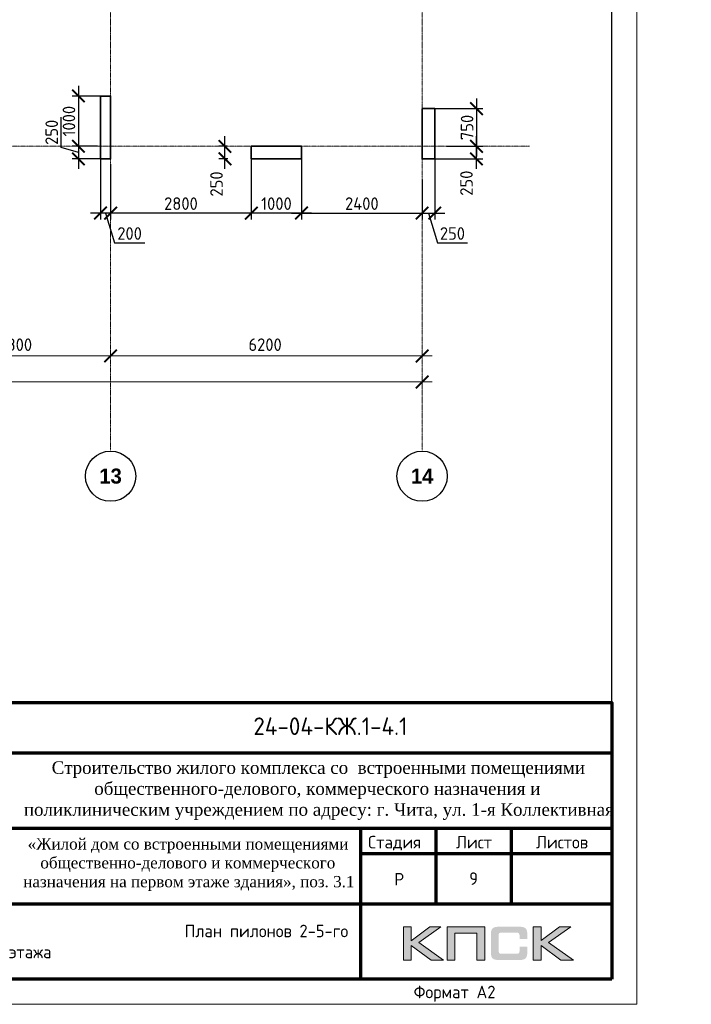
# Model space of a CAD drawing. Header units: millimetres. Extents: x 369815 to 1481759, y -423071 to -27917.
# Tile 108 of 256: x 481099 to 494465, y -198192 to -178608. Entities that reach past the tile are written whole.
import ezdxf
from ezdxf.enums import TextEntityAlignment as Align

# ---------------------------------------------------------------- set-up
doc = ezdxf.new("R2010")
doc.units = ezdxf.units.MM
doc.linetypes.add('______5', pattern=[1100, 800, -100, 100, -100])
doc.linetypes.add('осевая', pattern=[50.8, 31.75, -6.35, 6.35, -6.35])
for name, color, linetype, lineweight in [('Каркасы ригель', 3, 'Continuous', 0), ('Оси', 40, '______5', 18), ('размер', 1, 'Continuous', 25), ('РАЗМЕРЫ', 1, 'Continuous', 9), ('Рамка', 7, 'Continuous', 70), ('Текст', 7, 'Continuous', 25), ('ТОНКИЕ', 7, 'Continuous', 9)]:
    doc.layers.add(name, color=color, linetype=linetype, lineweight=lineweight)
doc.layers.add('Колонна_ бетон', color=7, linetype='Continuous', lineweight=50, true_color=0xb4b496)
doc.layers.add('Рамка печать', color=7, linetype='Continuous')
doc.layers.add('ТОЛСТЫЕ_ОСНОВНЫЕ', color=6, linetype='Continuous')
doc.styles.add('Century Gothic', font='GOTHIC.TTF')
doc.styles.add('GOST-2.304_Type-B', font='GOST_Common.ttf')
doc.styles.add('style1', font='GOST_Common.ttf', dxfattribs={"height": 500})
doc.styles.add('ГОСТ', font='GOST_Common.ttf')
doc.dimstyles.new('СПДС', dxfattribs={"dimscale": 100, "dimtxt": 2.5, "dimasz": 2.5, "dimexe": 1.25, "dimexo": 0, "dimtad": 1, "dimdec": 0, "dimtxsty": 'GOST-2.304_Type-B', "dimblk": 'ARCHTICK', "dimcen": 2.5, "dimdle": 2, "dimadec": 0, "dimazin": 2, "dimtfac": 0.75, "dimtdec": 0, "dimtmove": 1, "dimatfit": 3, "dimfxl": 1, "dimtolj": 1, "dimarcsym": 1})

# ---------------------------------------------------------------- blocks, each defined once
blk = doc.blocks.new('_ArchTick')
at = {"color": 0, "linetype": 'ByBlock', "const_width": 0.15}
blk.add_lwpolyline([(-0.5, -0.5), (0.5, 0.5)], dxfattribs=at)
blk = doc.blocks.new('*D690')
at = {"layer": 'DEFPOINTS', "color": 0, "transparency": 16777216}
for p in [(489596, -181126), (490190, -181126), (489358, -181376, -200)]:
    blk.add_point(p, dxfattribs=at)
at = {"layer": 'РАЗМЕРЫ', "color": 0, "lineweight": -2, "transparency": 16777216}
for p, q in [((490190, -181576), (490190, -180926)), ((489596, -181126), (490315, -181126)), ((489358, -181376), (490315, -181376))]:
    blk.add_line(p, q, dxfattribs=at)
at = {"layer": 'РАЗМЕРЫ', "color": 0, "lineweight": -2, "transparency": 16777216, "xscale": 250, "yscale": 250, "zscale": 250}
for p, rotation in [((490190, -181126), 90), ((490190, -181376), 270)]:
    blk.add_blockref('_ArchTick', p, dxfattribs=dict(at, rotation=rotation))
at = {"layer": 'РАЗМЕРЫ', "color": 0, "transparency": 16777216, "insert": (489990, -181859), "char_height": 250, "attachment_point": 5, "rotation": 90, "style": 'GOST-2.304_Type-B'}
blk.add_mtext('\\A1;250', dxfattribs=at)
blk = doc.blocks.new('*D692')
at = {"layer": 'DEFPOINTS', "color": 0, "transparency": 16777216}
for p in [(489358, -181376, -200), (489108, -182373), (489358, -182454)]:
    blk.add_point(p, dxfattribs=at)
at = {"layer": 'РАЗМЕРЫ', "color": 0, "lineweight": -2, "transparency": 16777216}
for p, q in [((489358, -181376), (489358, -182579)), ((488908, -182454), (489558, -182454)), ((489108, -182373), (489108, -182579)), ((489233, -182454), (489411, -183047)), ((489411, -183047), (490011, -183047))]:
    blk.add_line(p, q, dxfattribs=at)
at = {"layer": 'РАЗМЕРЫ', "color": 0, "lineweight": -2, "transparency": 16777216, "xscale": 250, "yscale": 250, "zscale": 250, "rotation": 180}
blk.add_blockref('_ArchTick', (489108, -182454), dxfattribs=at)
at = {"layer": 'РАЗМЕРЫ', "color": 0, "lineweight": -2, "transparency": 16777216, "xscale": 250, "yscale": 250, "zscale": 250}
blk.add_blockref('_ArchTick', (489358, -182454), dxfattribs=at)
at = {"layer": 'РАЗМЕРЫ', "color": 0, "transparency": 16777216, "insert": (489711, -182860), "char_height": 250, "attachment_point": 5, "style": 'GOST-2.304_Type-B'}
blk.add_mtext('\\A1;250', dxfattribs=at)
blk = doc.blocks.new('*D695')
at = {"layer": 'DEFPOINTS', "color": 0, "transparency": 16777216}
for p in [(485184, -181126), (485230, -181126, -200), (485241, -181376, 160)]:
    blk.add_point(p, dxfattribs=at)
at = {"layer": 'размер', "color": 0, "lineweight": -2, "transparency": 16777216}
for p, q in [((485184, -181576), (485184, -180926)), ((485230, -181126), (485059, -181126)), ((485241, -181376), (485059, -181376))]:
    blk.add_line(p, q, dxfattribs=at)
at = {"layer": 'размер', "color": 0, "lineweight": -2, "transparency": 16777216, "xscale": 250, "yscale": 250, "zscale": 250}
for p, rotation in [((485184, -181126), 90), ((485184, -181376), 270)]:
    blk.add_blockref('_ArchTick', p, dxfattribs=dict(at, rotation=rotation))
at = {"layer": 'размер', "color": 0, "transparency": 16777216, "insert": (485016, -181875), "char_height": 250, "attachment_point": 5, "rotation": 90, "style": 'GOST-2.304_Type-B'}
blk.add_mtext('\\A1;250', dxfattribs=at)
blk = doc.blocks.new('*D765')
at = {"layer": 'DEFPOINTS', "color": 0, "transparency": 16777216}
for p in [(486708, -181313), (489108, -181789, -200), (489108, -182454)]:
    blk.add_point(p, dxfattribs=at)
at = {"layer": 'РАЗМЕРЫ', "color": 0, "lineweight": -2, "transparency": 16777216}
for p, q in [((486708, -181313), (486708, -182579)), ((489108, -181789), (489108, -182579)), ((486508, -182454), (489308, -182454))]:
    blk.add_line(p, q, dxfattribs=at)
at = {"layer": 'РАЗМЕРЫ', "color": 0, "lineweight": -2, "transparency": 16777216, "xscale": 250, "yscale": 250, "zscale": 250, "rotation": 180}
blk.add_blockref('_ArchTick', (486708, -182454), dxfattribs=at)
at = {"layer": 'РАЗМЕРЫ', "color": 0, "lineweight": -2, "transparency": 16777216, "xscale": 250, "yscale": 250, "zscale": 250}
blk.add_blockref('_ArchTick', (489108, -182454), dxfattribs=at)
at = {"layer": 'РАЗМЕРЫ', "color": 0, "transparency": 16777216, "insert": (487908, -182266), "char_height": 250, "attachment_point": 5, "style": 'GOST-2.304_Type-B'}
blk.add_mtext('\\A1;2400', dxfattribs=at)
blk = doc.blocks.new('*D766')
at = {"layer": 'DEFPOINTS', "color": 0, "transparency": 16777216}
for p in [(489301, -180376), (489596, -181126, -200), (490190, -181126)]:
    blk.add_point(p, dxfattribs=at)
at = {"layer": 'РАЗМЕРЫ', "color": 0, "lineweight": -2, "transparency": 16777216}
for p, q in [((490190, -180176), (490190, -181326)), ((489301, -180376), (490315, -180376)), ((489596, -181126), (490315, -181126))]:
    blk.add_line(p, q, dxfattribs=at)
at = {"layer": 'РАЗМЕРЫ', "color": 0, "lineweight": -2, "transparency": 16777216, "xscale": 250, "yscale": 250, "zscale": 250}
for p, rotation in [((490190, -180376), 90), ((490190, -181126), 270)]:
    blk.add_blockref('_ArchTick', p, dxfattribs=dict(at, rotation=rotation))
at = {"layer": 'РАЗМЕРЫ', "color": 0, "transparency": 16777216, "insert": (490002, -180751), "char_height": 250, "attachment_point": 5, "rotation": 90, "style": 'GOST-2.304_Type-B'}
blk.add_mtext('\\A1;750', dxfattribs=at)
blk = doc.blocks.new('*D805')
at = {"layer": 'DEFPOINTS', "color": 0, "transparency": 16777216}
for p in [(485708, -181327, -360), (482908, -181479, -560), (482908, -182454)]:
    blk.add_point(p, dxfattribs=at)
at = {"layer": 'РАЗМЕРЫ', "color": 0, "lineweight": -2, "transparency": 16777216}
for p, q in [((485708, -181327), (485708, -182579)), ((482908, -181479), (482908, -182579)), ((485908, -182454), (482708, -182454))]:
    blk.add_line(p, q, dxfattribs=at)
at = {"layer": 'РАЗМЕРЫ', "color": 0, "lineweight": -2, "transparency": 16777216, "xscale": 250, "yscale": 250, "zscale": 250, "rotation": 180}
blk.add_blockref('_ArchTick', (482908, -182454), dxfattribs=at)
at = {"layer": 'РАЗМЕРЫ', "color": 0, "lineweight": -2, "transparency": 16777216, "xscale": 250, "yscale": 250, "zscale": 250}
blk.add_blockref('_ArchTick', (485708, -182454), dxfattribs=at)
at = {"layer": 'РАЗМЕРЫ', "color": 0, "transparency": 16777216, "insert": (484308, -182266), "char_height": 250, "attachment_point": 5, "style": 'GOST-2.304_Type-B'}
blk.add_mtext('\\A1;2800', dxfattribs=at)
blk = doc.blocks.new('*D806')
at = {"layer": 'DEFPOINTS', "color": 0, "transparency": 16777216}
for p in [(482708, -181376, -560), (482908, -181479, -560), (482708, -182454)]:
    blk.add_point(p, dxfattribs=at)
at = {"layer": 'РАЗМЕРЫ', "color": 0, "lineweight": -2, "transparency": 16777216}
for p, q in [((482708, -181376), (482708, -182579)), ((482908, -181479), (482908, -182579)), ((483108, -182454), (482508, -182454)), ((482808, -182454), (482986, -183047)), ((482986, -183047), (483586, -183047))]:
    blk.add_line(p, q, dxfattribs=at)
at = {"layer": 'РАЗМЕРЫ', "color": 0, "lineweight": -2, "transparency": 16777216, "xscale": 250, "yscale": 250, "zscale": 250, "rotation": 180}
blk.add_blockref('_ArchTick', (482708, -182454), dxfattribs=at)
at = {"layer": 'РАЗМЕРЫ', "color": 0, "lineweight": -2, "transparency": 16777216, "xscale": 250, "yscale": 250, "zscale": 250}
blk.add_blockref('_ArchTick', (482908, -182454), dxfattribs=at)
at = {"layer": 'РАЗМЕРЫ', "color": 0, "transparency": 16777216, "insert": (483286, -182860), "char_height": 250, "attachment_point": 5, "style": 'GOST-2.304_Type-B'}
blk.add_mtext('\\A1;200', dxfattribs=at)
blk = doc.blocks.new('*D807')
at = {"layer": 'DEFPOINTS', "color": 0, "transparency": 16777216}
for p in [(482808, -180126, -560), (482267, -181126), (482644, -181126, -560)]:
    blk.add_point(p, dxfattribs=at)
at = {"layer": 'РАЗМЕРЫ', "color": 0, "lineweight": -2, "transparency": 16777216}
for p, q in [((482267, -179926), (482267, -181326)), ((482808, -180126), (482142, -180126)), ((482644, -181126), (482142, -181126))]:
    blk.add_line(p, q, dxfattribs=at)
at = {"layer": 'РАЗМЕРЫ', "color": 0, "lineweight": -2, "transparency": 16777216, "xscale": 250, "yscale": 250, "zscale": 250}
for p, rotation in [((482267, -180126), 90), ((482267, -181126), 270)]:
    blk.add_blockref('_ArchTick', p, dxfattribs=dict(at, rotation=rotation))
at = {"layer": 'РАЗМЕРЫ', "color": 0, "transparency": 16777216, "insert": (482079, -180626), "char_height": 250, "attachment_point": 5, "rotation": 90, "style": 'GOST-2.304_Type-B'}
blk.add_mtext('\\A1;1000', dxfattribs=at)
blk = doc.blocks.new('*D808')
at = {"layer": 'DEFPOINTS', "color": 0, "transparency": 16777216}
for p in [(482644, -181126, -560), (482267, -181376), (482708, -181376)]:
    blk.add_point(p, dxfattribs=at)
at = {"layer": 'РАЗМЕРЫ', "color": 0, "lineweight": -2, "transparency": 16777216}
for p, q in [((481923, -181147), (481923, -180547)), ((482267, -180926), (482267, -181576)), ((482267, -181251), (481923, -181147)), ((482644, -181126), (482142, -181126)), ((482708, -181376), (482142, -181376))]:
    blk.add_line(p, q, dxfattribs=at)
at = {"layer": 'РАЗМЕРЫ', "color": 0, "lineweight": -2, "transparency": 16777216, "xscale": 250, "yscale": 250, "zscale": 250}
for p, rotation in [((482267, -181126), 90), ((482267, -181376), 270)]:
    blk.add_blockref('_ArchTick', p, dxfattribs=dict(at, rotation=rotation))
at = {"layer": 'РАЗМЕРЫ', "color": 0, "transparency": 16777216, "insert": (481736, -180847), "char_height": 250, "attachment_point": 5, "rotation": 90, "style": 'GOST-2.304_Type-B'}
blk.add_mtext('\\A1;250', dxfattribs=at)
blk = doc.blocks.new('*D811')
at = {"layer": 'DEFPOINTS', "color": 0, "transparency": 16777216}
for p in [(486708, -181313, -360), (485708, -182091), (485708, -182454)]:
    blk.add_point(p, dxfattribs=at)
at = {"layer": 'РАЗМЕРЫ', "color": 0, "lineweight": -2, "transparency": 16777216}
for p, q in [((486708, -181313), (486708, -182579)), ((485708, -182091), (485708, -182579)), ((486908, -182454), (485508, -182454))]:
    blk.add_line(p, q, dxfattribs=at)
at = {"layer": 'РАЗМЕРЫ', "color": 0, "lineweight": -2, "transparency": 16777216, "xscale": 250, "yscale": 250, "zscale": 250, "rotation": 180}
blk.add_blockref('_ArchTick', (485708, -182454), dxfattribs=at)
at = {"layer": 'РАЗМЕРЫ', "color": 0, "lineweight": -2, "transparency": 16777216, "xscale": 250, "yscale": 250, "zscale": 250}
blk.add_blockref('_ArchTick', (486708, -182454), dxfattribs=at)
at = {"layer": 'РАЗМЕРЫ', "color": 0, "transparency": 16777216, "insert": (486208, -182266), "char_height": 250, "attachment_point": 5, "style": 'GOST-2.304_Type-B'}
blk.add_mtext('\\A1;1000', dxfattribs=at)
blk = doc.blocks.new('*U133')
at = {"layer": 'ТОЛСТЫЕ_ОСНОВНЫЕ', "color": 6}
blk.add_lwpolyline([(20, 5), (589, 5), (589, 415), (20, 415)], close=True, dxfattribs=at)
at = {"layer": 'ТОНКИЕ'}
blk.add_lwpolyline([(0, 0), (594, 0), (594, 420), (0, 420)], close=True, dxfattribs=at)
at = {"layer": 'Текст', "style": 'style1'}
blk.add_text('Формат А2', height=2.5, dxfattribs=at).set_placement((549.57, 1.2))
blk = doc.blocks.new('штамп кж1.1')
at = {"layer": 'Рамка печать', "lineweight": 20}
h = blk.add_hatch(color=0, dxfattribs=at)
h.paths.add_polyline_path([(419458, -85094), (419234, -85094), (418867, -85370), (418867, -85094), (418712, -85094), (418712, -85757), (418867, -85757), (418867, -85466), (419264, -85757), (419512, -85757), (419019, -85406)])
h.paths.add_polyline_path([(419737, -85219), (420175, -85219), (420175, -85757), (420329, -85757), (420329, -85094), (420165, -85094), (419583, -85094), (419583, -85251), (419583, -85757), (419737, -85757)])
h.paths.add_polyline_path([(421451, -85091), (421295, -85091), (421295, -85754), (421451, -85754), (421451, -85462), (421847, -85754), (422095, -85754), (421602, -85403), (422041, -85091), (421818, -85091), (421451, -85367)])
blk.add_hatch(color=204, dxfattribs=at).paths.add_polyline_path([(421166, -85165), (421164, -85157), (421161, -85151), (421158, -85145), (421154, -85139), (421151, -85134), (421147, -85129), (421143, -85124), (421139, -85120), (421133, -85117), (421128, -85113), (421122, -85109), (421115, -85107), (421108, -85104), (421100, -85101), (421093, -85099), (421075, -85096), (421056, -85093), (421035, -85092), (421012, -85091), (420617, -85091), (420594, -85092), (420573, -85093), (420553, -85096), (420536, -85099), (420528, -85102), (420521, -85104), (420514, -85107), (420508, -85110), (420502, -85113), (420496, -85117), (420491, -85120), (420486, -85124), (420482, -85129), (420478, -85134), (420474, -85139), (420471, -85145), (420468, -85151), (420466, -85158), (420463, -85165), (420461, -85172), (420457, -85188), (420455, -85206), (420453, -85226), (420453, -85248), (420453, -85596), (420453, -85618), (420455, -85638), (420457, -85656), (420461, -85673), (420463, -85680), (420466, -85687), (420468, -85694), (420471, -85700), (420474, -85705), (420478, -85711), (420482, -85716), (420486, -85720), (420491, -85725), (420496, -85728), (420502, -85731), (420508, -85735), (420514, -85738), (420521, -85740), (420528, -85743), (420536, -85745), (420553, -85749), (420573, -85751), (420594, -85753), (420617, -85754), (421012, -85754), (421035, -85753), (421056, -85752), (421075, -85749), (421092, -85746), (421100, -85743), (421108, -85741), (421115, -85738), (421122, -85735), (421128, -85732), (421133, -85728), (421139, -85725), (421143, -85720), (421147, -85716), (421151, -85711), (421154, -85706), (421158, -85700), (421161, -85694), (421164, -85688), (421166, -85680), (421169, -85673), (421172, -85656), (421175, -85639), (421176, -85618), (421177, -85596), (421177, -85487), (421022, -85487), (421022, -85576), (421022, -85582), (421021, -85588), (421020, -85594), (421019, -85599), (421017, -85604), (421015, -85608), (421012, -85612), (421008, -85616), (421005, -85619), (421001, -85622), (420996, -85624), (420991, -85626), (420987, -85627), (420981, -85628), (420974, -85628), (420968, -85629), (420649, -85629), (420644, -85628), (420639, -85628), (420635, -85626), (420631, -85624), (420627, -85621), (420624, -85618), (420620, -85615), (420617, -85611), (420615, -85607), (420613, -85603), (420611, -85598), (420609, -85593), (420607, -85584), (420607, -85574), (420607, -85256), (420607, -85250), (420607, -85245), (420609, -85240), (420610, -85235), (420611, -85231), (420613, -85228), (420616, -85225), (420619, -85221), (420622, -85218), (420626, -85216), (420630, -85214), (420634, -85212), (420639, -85211), (420643, -85210), (420649, -85210), (420654, -85210), (420968, -85210), (420974, -85210), (420981, -85210), (420986, -85212), (420991, -85213), (420996, -85215), (421000, -85217), (421004, -85220), (421008, -85223), (421011, -85227), (421014, -85231), (421017, -85235), (421019, -85240), (421020, -85245), (421021, -85250), (421022, -85257), (421022, -85263), (421022, -85336), (421177, -85336), (421177, -85248), (421176, -85226), (421175, -85206), (421172, -85188), (421168, -85172)])
at = {"layer": 'Рамка', "color": 7}
for p, q in [((410858, -81634), (422858, -81634)), ((404358, -83134), (422858, -83134)), ((419358, -83134), (419358, -84634)), ((420858, -83134), (420858, -84634)), ((417858, -83634), (422858, -83634)), ((417858, -83634), (422858, -83634)), ((410858, -84634), (422858, -84634))]:
    blk.add_line(p, q, dxfattribs=at)
at = {"layer": 'Рамка'}
blk.add_line((417858, -83134), (417858, -86134), dxfattribs=at)
blk.add_lwpolyline([(422858, -86134), (404358, -86134), (404358, -80634), (422858, -80634)], close=True, dxfattribs=at)
at = {"layer": 'Рамка печать', "color": 0, "lineweight": 20}
for points in [[(418712, -85757), (418712, -85094), (418867, -85094), (418867, -85370), (419234, -85094), (419458, -85094), (419019, -85406), (419512, -85757), (419264, -85757), (418867, -85466), (418867, -85757), (418712, -85757)], [(419737, -85757), (419737, -85219), (420175, -85219), (420175, -85757), (420329, -85757), (420329, -85094), (420165, -85094), (419583, -85094), (419583, -85251), (419583, -85757), (419737, -85757)], [(421295, -85754), (421295, -85091), (421451, -85091), (421451, -85367), (421818, -85091), (422041, -85091), (421602, -85403), (422095, -85754), (421847, -85754), (421451, -85462), (421451, -85754), (421295, -85754)]]:
    blk.add_lwpolyline(points, close=True, dxfattribs=at)
at = {"layer": 'Текст', "color": 7, "style": 'ГОСТ'}
blk.add_text('24-04-КЖ.1-4.1', height=350, dxfattribs=at).set_placement((417259, -81103), align=Align.MIDDLE_CENTER)
for s, p in [('Стадия', (418009, -83534)), ('Лист', (419758, -83534)), ('Листов', (421350, -83534)), ('Р', (418530, -84272))]:
    blk.add_text(s, height=250, dxfattribs=at).set_placement(p)
at = {"layer": 'Текст', "color": 7, "attachment_point": 1, "style": 'ГОСТ'}
for s, width, heights, insert, char_height in [('\\pi594.35517;{\\fTimes New Roman|b0|i0|c204|p18;\\C256;Строительство жилого комплекса со  встроенными помещениями \\P\\pi1441.86779;общественного-делового, коммерческого назначения и \\P\\pi41.3631;поликлиническим учреждением по адресу: г. Чита, ул. 1-я Коллективная}', 11543.07, [0], (411117, -81801), 250), ('\\pi389.01406;{\\fTimes New Roman|b0|i0|c204|p18;\\C256;«Жилой дом со встроенными помещениями \\P\\pi641.91601;общественно-делового и коммерческого \\P\\pi302.06381;назначения на первом этаже здания», поз. 3.1\\P}', 7000, [1500], (410844, -83331), 225)]:
    blk.add_mtext_dynamic_manual_height_columns(s, width=width, gutter_width=12.5, heights=heights, dxfattribs=dict(at, insert=insert, char_height=char_height))
blk = doc.blocks.new('*T763')
at = {"layer": 'Каркасы ригель', "color": 0, "linetype": 'ByBlock', "lineweight": -2, "transparency": 16777216}
for p, q in [((0, 0), (1500, 0)), ((0, -1000), (1500, -1000))]:
    blk.add_line(p, q, dxfattribs=at)
at = {"layer": 'Каркасы ригель', "color": 0, "linetype": 'ByBlock', "lineweight": 50, "transparency": 16777216}
for p, q in [((0, 0), (0, -1000)), ((1500, 0), (1500, -1000))]:
    blk.add_line(p, q, dxfattribs=at)
at = {"layer": 'Каркасы ригель', "color": 0, "linetype": 'Continuous', "lineweight": 0, "transparency": 16777216, "insert": (750, -500), "char_height": 250, "width": 1000, "attachment_point": 5, "style": 'ГОСТ'}
blk.add_mtext('9', dxfattribs=at)
blk = doc.blocks.new('*D2369')
at = {"color": 0, "lineweight": -2, "transparency": 16777216}
for p, q in [((983446, -19381), (1030646, -19381)), ((983646, -19381), (983646, -19256)), ((1030446, -19495), (1030446, -19256))]:
    blk.add_line(p, q, dxfattribs=at)
at = {"layer": 'DEFPOINTS', "color": 0, "transparency": 16777216}
for p in [(983646, -19381), (1030446, -19381), (1030446, -19495)]:
    blk.add_point(p, dxfattribs=at)
at = {"color": 0, "lineweight": -2, "transparency": 16777216, "xscale": 250, "yscale": 250, "zscale": 250, "rotation": 180}
blk.add_blockref('_ArchTick', (983646, -19381), dxfattribs=at)
at = {"color": 0, "lineweight": -2, "transparency": 16777216, "xscale": 250, "yscale": 250, "zscale": 250}
blk.add_blockref('_ArchTick', (1030446, -19381), dxfattribs=at)
at = {"color": 0, "transparency": 16777216, "insert": (1001863, -19270), "char_height": 250, "width": 104166.67, "attachment_point": 5, "style": 'GOST-2.304_Type-B'}
blk.add_mtext('\\A1;46800', dxfattribs=at)
blk = doc.blocks.new('NSY101')
at = {"color": 0, "linetype": 'ByBlock', "lineweight": -2}
blk.add_circle((0, 0), 50, dxfattribs=at)
blk = doc.blocks.new('СЛОЖНЫЙ_ОБЪЕКТ_40')
at = {"layer": 'Оси', "color": 16, "linetype": 'Continuous', "lineweight": 25, "transparency": 33554687, "xscale": 9.999999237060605, "yscale": 9.999999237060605, "zscale": 9.999999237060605}
blk.add_blockref('NSY101', (45313, -43009), dxfattribs=at)
at = {"layer": 'Оси', "color": 16, "linetype": 'Continuous', "lineweight": 25, "transparency": 33554687, "insert": (45313, -43009), "char_height": 300, "width": 620, "attachment_point": 5, "style": 'Century Gothic'}
blk.add_mtext('\\A1;{\\fCentury Gothic|i0|b1;\\H300.000000;\\W1.000000;\\C16;13}\\P', dxfattribs=at)
blk = doc.blocks.new('СЛОЖНЫЙ_ОБЪЕКТ_41')
at = {"layer": 'Оси', "color": 16, "linetype": 'Continuous', "lineweight": 25, "transparency": 33554687, "xscale": 9.999999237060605, "yscale": 9.999999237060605, "zscale": 9.999999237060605}
blk.add_blockref('NSY101', (51513, -43009), dxfattribs=at)
at = {"layer": 'Оси', "color": 16, "linetype": 'Continuous', "lineweight": 25, "transparency": 33554687, "insert": (51513, -43009), "char_height": 300, "width": 620, "attachment_point": 5, "style": 'Century Gothic'}
blk.add_mtext('\\A1;{\\fCentury Gothic|i0|b1;\\H300.000000;\\W1.000000;\\C16;14}\\P', dxfattribs=at)
blk = doc.blocks.new('*D2365')
at = {"color": 0, "lineweight": -2, "transparency": 16777216}
for p, q in [((1020446, -18864), (1020446, -18739)), ((1024246, -18864), (1024246, -18739)), ((1020246, -18864), (1024446, -18864))]:
    blk.add_line(p, q, dxfattribs=at)
at = {"layer": 'DEFPOINTS', "color": 0, "transparency": 16777216}
for p in [(1020446, -18864), (1024246, -18864), (1024246, -18864)]:
    blk.add_point(p, dxfattribs=at)
at = {"color": 0, "lineweight": -2, "transparency": 16777216, "xscale": 250, "yscale": 250, "zscale": 250, "rotation": 180}
blk.add_blockref('_ArchTick', (1020446, -18864), dxfattribs=at)
at = {"color": 0, "lineweight": -2, "transparency": 16777216, "xscale": 250, "yscale": 250, "zscale": 250}
blk.add_blockref('_ArchTick', (1024246, -18864), dxfattribs=at)
at = {"color": 0, "transparency": 16777216, "insert": (1022346, -18639), "char_height": 250, "width": 83333.33, "attachment_point": 5, "style": 'GOST-2.304_Type-B'}
blk.add_mtext('\\A1;3800', dxfattribs=at)
blk = doc.blocks.new('*D2366')
at = {"color": 0, "lineweight": -2, "transparency": 16777216}
for p, q in [((1024246, -18864), (1024246, -18739)), ((1030446, -18864), (1030446, -18739)), ((1024046, -18864), (1030646, -18864))]:
    blk.add_line(p, q, dxfattribs=at)
at = {"layer": 'DEFPOINTS', "color": 0, "transparency": 16777216}
for p in [(1024246, -18864), (1030446, -18864), (1030446, -18864)]:
    blk.add_point(p, dxfattribs=at)
at = {"color": 0, "lineweight": -2, "transparency": 16777216, "xscale": 250, "yscale": 250, "zscale": 250, "rotation": 180}
blk.add_blockref('_ArchTick', (1024246, -18864), dxfattribs=at)
at = {"color": 0, "lineweight": -2, "transparency": 16777216, "xscale": 250, "yscale": 250, "zscale": 250}
blk.add_blockref('_ArchTick', (1030446, -18864), dxfattribs=at)
at = {"color": 0, "transparency": 16777216, "insert": (1027320, -18639), "char_height": 250, "width": 83333.33, "attachment_point": 5, "style": 'GOST-2.304_Type-B'}
blk.add_mtext('\\A1;6200', dxfattribs=at)
blk = doc.blocks.new('оси2')
at = {"layer": 'Оси', "color": 16, "linetype": 'осевая', "lineweight": 0, "ltscale": 0.5, "transparency": 33554687}
for p, q in [((1024245.5, 5465.4), (1024245.5, -20739.3)), ((1030445.5, 5465.4), (1030445.5, -20739.3)), ((979200, -14692.9), (1032582.1, -14692.9))]:
    blk.add_line(p, q, dxfattribs=at)
at = {"layer": 'Оси', "color": 16, "linetype": 'Continuous', "lineweight": 25, "transparency": 33554687}
for name in ['СЛОЖНЫЙ_ОБЪЕКТ_40', 'СЛОЖНЫЙ_ОБЪЕКТ_41']:
    blk.add_blockref(name, (978932, 21754.4), dxfattribs=at)
for base, p1, p2, picture, middle in [((1024245.5, -18864.1), (1020445.5, -18864.1), (1024245.5, -18864.1), '*D2365', (1022345.5, -18864.1)), ((1030445.5, -18864.1), (1024245.5, -18864.1), (1030445.5, -18864.1), '*D2366', (1027320.4, -18864.1)), ((1030445.5, -19380.9), (983645.5, -19380.9), (1030445.5, -19495.3), '*D2369', (1001863, -19495.3))]:
    dim = blk.add_linear_dim(base=base, p1=p1, p2=p2, dimstyle='СПДС', override={"dimgap": 1})
    dim.commit()
    dim.dimension.update_dxf_attribs({"geometry": picture, "text_midpoint": middle, "dimtype": 160})

msp = doc.modelspace()

# ---------------------------------------------------------------- linework, layer by layer
at = {"layer": 'Колонна_ бетон', "color": 180, "linetype": 'Continuous', "lineweight": 35, "transparency": 33554687}
for points, elevation in [([(482708.2, -180125.6), (482908, -180125.6), (482908, -181375.6), (482708.2, -181375.6)], -560), ([(489107.9, -180375.6), (489357.9, -180375.6), (489357.9, -181375.6), (489107.9, -181375.6)], -360), ([(485707.9, -181125.6), (486707.9, -181125.6), (486707.9, -181375.6), (485707.9, -181375.6)], -360)]:
    msp.add_lwpolyline(points, close=True, dxfattribs=dict(at, elevation=elevation))

# ---------------------------------------------------------------- block references
at = {"xscale": 100, "yscale": 100, "zscale": 100}
msp.add_blockref('*U133', (433982.1, -198191.8, 3100), dxfattribs=at)
msp.add_blockref('*T763', (489382.1, -195191.8, 3100))
at = {"layer": 'размер'}
msp.add_blockref('штамп кж1.1', (70023.8, -111557.6, 3100), dxfattribs=at)
at = {"layer": 'РАЗМЕРЫ'}
msp.add_blockref('оси2', (-541337.5, -166432.7, -1120), dxfattribs=at)

# ---------------------------------------------------------------- texts
at = {"layer": 'Текст', "color": 7, "insert": (480882.1, -196191.8, 3100), "char_height": 250, "attachment_point": 1, "style": 'ГОСТ'}
msp.add_mtext_dynamic_manual_height_columns('\\pi3500;{\\C0;\\P\\pi1371.59091;План пилонов} 2-5-го этажа{\\H1.83333x; }', width=7000, gutter_width=12.5, heights=[1500], dxfattribs=at)

# ---------------------------------------------------------------- dimensions: what is measured, and where the dimension line sits
at = {"layer": 'размер', "color": 146, "true_color": 0x006272}
dim = msp.add_linear_dim(base=(485183.6, -181125.6, -360), p1=(485241.2, -181375.6, -200), p2=(485230, -181125.6, -560), angle=90, dimstyle='СПДС', dxfattribs=at)
dim.commit()
dim.dimension.update_dxf_attribs({"geometry": '*D695', "text_midpoint": (485203.7, -181874.9, -360), "dimtype": 160})
at = {"layer": 'РАЗМЕРЫ', "color": 146}
dim = msp.add_linear_dim(base=(482266.8, -181125.6), p1=(482808.1, -180125.6, -560), p2=(482644.2, -181125.6, -560), angle=90, dimstyle='СПДС', dxfattribs=at)
dim.commit()
dim.dimension.update_dxf_attribs({"geometry": '*D807', "text_midpoint": (482079.3, -180625.6)})
at = {"layer": 'РАЗМЕРЫ', "color": 146, "true_color": 0x006272}
for base, p1, p2, picture, middle in [((490189.6, -181125.6, -360), (489301.5, -180375.6, -360), (489596.1, -181125.6, -560), '*D766', (490002.1, -180750.6, -360)), ((482266.8, -181375.6), (482644.2, -181125.6, -560), (482708.2, -181375.6), '*D808', (481735.6, -181084.9))]:
    dim = msp.add_linear_dim(base=base, p1=p1, p2=p2, angle=90, dimstyle='СПДС', dxfattribs=at)
    dim.commit()
    dim.dimension.update_dxf_attribs({"geometry": picture, "text_midpoint": middle})
dim = msp.add_linear_dim(base=(490189.6, -181125.6), p1=(489358, -181375.6, -200), p2=(489596.1, -181125.6), angle=90, dimstyle='СПДС', dxfattribs=at)
dim.commit()
dim.dimension.update_dxf_attribs({"geometry": '*D690', "text_midpoint": (490177.1, -181858.9), "dimtype": 160})
for base, p1, p2, picture, middle in [((482908, -182453.7), (485707.9, -181326.7, -360), (482908, -181478.9, -560), '*D805', (484307.9, -182266.2)), ((489357.9, -182453.7), (489107.9, -182372.7), (489357.9, -181375.6, -200), '*D692', (489473.5, -182860))]:
    dim = msp.add_linear_dim(base=base, p1=p1, p2=p2, dimstyle='СПДС', dxfattribs=at)
    dim.commit()
    dim.dimension.update_dxf_attribs({"geometry": picture, "text_midpoint": middle})
at = {"layer": 'РАЗМЕРЫ', "color": 146}
for base, p1, p2, picture, middle in [((485707.9, -182453.7), (486707.9, -181313.3, -360), (485707.9, -182091.3), '*D811', (486207.9, -182266.2)), ((489108, -182453.7, -360), (486707.9, -181313.3, -360), (489108, -181789.4, -560), '*D765', (487907.9, -182266.2, -360)), ((482708.2, -182453.7), (482908, -181478.9, -560), (482708.2, -181375.6, -560), '*D806', (483048.7, -182860))]:
    dim = msp.add_linear_dim(base=base, p1=p1, p2=p2, dimstyle='СПДС', dxfattribs=at)
    dim.commit()
    dim.dimension.update_dxf_attribs({"geometry": picture, "text_midpoint": middle})

doc.saveas('drawing.dxf')
